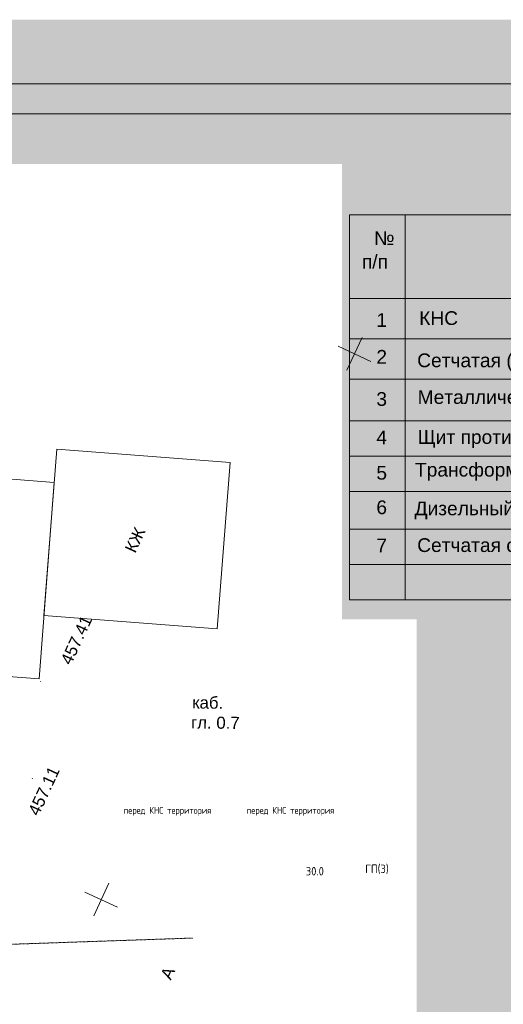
# Model space of a CAD drawing. Header units: millimetres. Extents: x 918404 to 1362154, y 4120617 to 4364104.
# Tile 97 of 256: x 944387 to 952422, y 4206064 to 4222431. Entities that reach past the tile are written whole.
import ezdxf

# ---------------------------------------------------------------- set-up
doc = ezdxf.new("R2010")
doc.units = ezdxf.units.MM
doc.header["$MEASUREMENT"] = 0
doc.linetypes.add('Д_ТРОТ_ТРУБА', pattern=[1.5, 0.75, -0.75])
for name, color, linetype, lineweight in [('(001) Сетка_Ном._пера__132', 132, 'Continuous', 18), ('(007) Здания_Ном._пера__7', 7, 'Continuous', 18), ('(019) Связь_Ном._пера__7', 7, 'Continuous', 18), ('(025) Дорога_Ном._пера__7', 7, 'Continuous', 18), ('0_Ном._пера__174', 174, 'Continuous', 18), ('0_Ном._пера__255', 255, 'Continuous', 18), ('0_Ном._пера__5', 5, 'Continuous', 18), ('0_Ном._пера__7', 7, 'Continuous', 18), ('text_Ном._пера__7', 7, 'Continuous', 18), ('ВЫСОТА_Ном._пера__7', 7, 'Continuous', 18), ('Текст_Ном._пера__5', 5, 'Continuous', 18), ('ТОЧКИ_Ном._пера__5', 5, 'Continuous', 18)]:
    doc.layers.add(name, color=color, linetype=linetype, lineweight=lineweight)
doc.styles.add('СГЕНЕРИР_СТИЛЬ_1', font='arial.ttf')
doc.styles.add('СГЕНЕРИР_СТИЛЬ_10', font='isocp.shx')
doc.styles.add('СГЕНЕРИР_СТИЛЬ_8', font='isocp.shx')

msp = doc.modelspace()

# ---------------------------------------------------------------- hatches: boundary and pattern name
at = {"layer": '0_Ном._пера__255', "linetype": 'Continuous'}
h = msp.add_hatch(color=256, dxfattribs=at)
h.paths.add_polyline_path([(921758.4, 4222430.7), (921758.4, 4191424.3), (965138, 4191424.3), (965138, 4222430.7)])
h.paths.add_polyline_path([(925842.5, 4192586.6), (925842.5, 4220030.8), (949743.4, 4220030.8), (949743.4, 4212461.4), (950980.5, 4212461.4), (950980.5, 4198595), (944525.3, 4198595), (944525.3, 4192586.6)], flags=0)

# ---------------------------------------------------------------- linework, layer by layer
at = {"layer": '(001) Сетка_Ном._пера__132', "linetype": 'Continuous'}
for p, q in [((949824.7, 4216603.3), (950077.2, 4217147.6)), ((949678.8, 4217001.7), (950223.1, 4216749.2)), ((945616.1, 4207532.1), (945868.6, 4208076.3)), ((945470.2, 4207930.5), (946014.5, 4207677.9))]:
    msp.add_line(p, q, dxfattribs=at)
at = {"layer": '0_Ном._пера__174', "linetype": 'Continuous', "flags": 128}
for points in [[(922449.1, 4192086.6), (922449.1, 4221366.6), (964449.1, 4221366.6), (964449.1, 4192086.6)], [(924449.1, 4220866.6), (963949.1, 4220866.6), (963949.1, 4192586.6), (924449.1, 4192586.6)]]:
    msp.add_lwpolyline(points, close=True, dxfattribs=at)
at = {"layer": '0_Ном._пера__5', "linetype": 'Continuous'}
for p, q in [((949868.4, 4219187), (963934.4, 4219187)), ((949868.4, 4219187), (949868.4, 4212788.1)), ((950793.8, 4219187), (950793.8, 4212788.1)), ((949868.4, 4217797.4), (963935.4, 4217797.4)), ((949868.4, 4217797.4), (963935.4, 4217797.4)), ((949868.4, 4217127), (963935.4, 4217127)), ((949868.4, 4216454), (963935.4, 4216454)), ((949868.4, 4215762.7), (963934.2, 4215762.7)), ((949868.4, 4215173.3), (963934.3, 4215173.3)), ((949868.4, 4214588.3), (963932.4, 4214588.3)), ((949868.4, 4213962.5), (963934.2, 4213962.5)), ((949868.4, 4213373.1), (963934.3, 4213373.1)), ((949868.4, 4212788.1), (963932.4, 4212788.1))]:
    msp.add_line(p, q, dxfattribs=at)
at = {"layer": '0_Ном._пера__7', "linetype": 'Continuous', "flags": 128}
for points in [[(944790.6, 4212525.7), (947669.5, 4212303.5), (947883.1, 4215070.7), (945004.2, 4215292.9)], [(943134.1, 4214880.5), (942882.2, 4211615.1), (944709.5, 4211474.1), (944961.5, 4214739.5)]]:
    msp.add_lwpolyline(points, close=True, dxfattribs=at)
at = {"layer": '0_Ном._пера__7', "linetype": 'Д_ТРОТ_ТРУБА', "flags": 128}
msp.add_lwpolyline([(921341.4, 4206162.1), (932535.3, 4206606.9), (936533.2, 4207003.4), (941907.2, 4206981.2), (947264.5, 4207165.2)], dxfattribs=at)
at = {"layer": 'ТОЧКИ_Ном._пера__5', "linetype": 'Continuous'}
for p, q in [((944730.5, 4211423.1), (944734.7, 4211432.2)), ((944593, 4209813), (944597.2, 4209822.1))]:
    msp.add_line(p, q, dxfattribs=at)

# ---------------------------------------------------------------- texts
at = {"layer": '(007) Здания_Ном._пера__7', "linetype": 'Continuous', "insert": (946306, 4213550.9), "char_height": 200, "attachment_point": 7, "rotation": 65.11106, "style": 'СГЕНЕРИР_СТИЛЬ_1'}
msp.add_mtext('{КЖ}', dxfattribs=at)
at = {"layer": '(019) Связь_Ном._пера__7', "linetype": 'Continuous', "char_height": 200, "attachment_point": 7, "rotation": 359.4526, "style": 'СГЕНЕРИР_СТИЛЬ_1'}
for s, insert in [('{каб.}', (947252.3, 4210978.8)), ('{гл. 0.7}', (947233.2, 4210646.7))]:
    msp.add_mtext(s, dxfattribs=dict(at, insert=insert))
at = {"layer": '(025) Дорога_Ном._пера__7', "linetype": 'Continuous', "insert": (946898.3, 4206455.5), "char_height": 200, "attachment_point": 7, "rotation": 65.11106, "style": 'СГЕНЕРИР_СТИЛЬ_1'}
msp.add_mtext('{A}', dxfattribs=at)
at = {"layer": 'text_Ном._пера__7', "linetype": 'Continuous', "attachment_point": 7}
for s, insert, char_height, style in [('{перед КНС территория}', (946113.9, 4209200.6), 112.5, 'СГЕНЕРИР_СТИЛЬ_10'), ('{перед КНС территория}', (948157.6, 4209200.6), 112.5, 'СГЕНЕРИР_СТИЛЬ_10'), ('{ГП(3) }', (950128.3, 4208232.4), 140.62, 'СГЕНЕРИР_СТИЛЬ_8'), ('{30.0}', (949141.3, 4208205.6), 140.62, 'СГЕНЕРИР_СТИЛЬ_8')]:
    msp.add_mtext(s, dxfattribs=dict(at, insert=insert, char_height=char_height, style=style))
at = {"layer": 'ВЫСОТА_Ном._пера__7', "linetype": 'Continuous', "char_height": 200, "attachment_point": 4, "rotation": 65.11106, "style": 'СГЕНЕРИР_СТИЛЬ_1'}
for s, insert in [('{457.41}', (945148.6, 4211731)), ('{457.11}', (944609.8, 4209222.6))]:
    msp.add_mtext(s, dxfattribs=dict(at, insert=insert))
at = {"layer": 'Текст_Ном._пера__5', "linetype": 'Continuous', "attachment_point": 7, "style": 'СГЕНЕРИР_СТИЛЬ_1'}
for s, insert, char_height in [('{ №}', (950184.6, 4218684), 228.1), ('{п/п}', (950071.6, 4218289.8), 228.1), ('{1}', (950312.9, 4217323.9), 228.1), ('{КНС}', (951023.9, 4217353.1), 228.1), ('{2}', (950312.9, 4216712.2), 228.1), ('{Сетчатая (эвро) ограждение   h=2,0м   L=3,0м }', (950991.2, 4216585.3), 228.096), ('{3}', (950312.9, 4216008.3), 228.1), ('{Металлические сетчатой ворота}', (950999, 4215975), 228.096), ('{4}', (950312.9, 4215373.2), 228.1), ('{Щит противопожарного инвентаря }', (951000.3, 4215311.1), 228.096), ('{5}', (950312.9, 4214782.1), 228.1), ('{Трансформаторная подстанция КТПС   /   ква}', (950954.5, 4214767.3), 228.096), ('{6}', (950312.9, 4214208.2), 228.1), ('{Дизельный генератор}', (950947.1, 4214123.8), 228.096), ('{7}', (950312.9, 4213575.7), 228.1), ('{Сетчатая ограждение   h=2,0м   L=3,0м }', (950991.2, 4213513.6), 228.096)]:
    msp.add_mtext(s, dxfattribs=dict(at, insert=insert, char_height=char_height))

doc.saveas('drawing.dxf')
